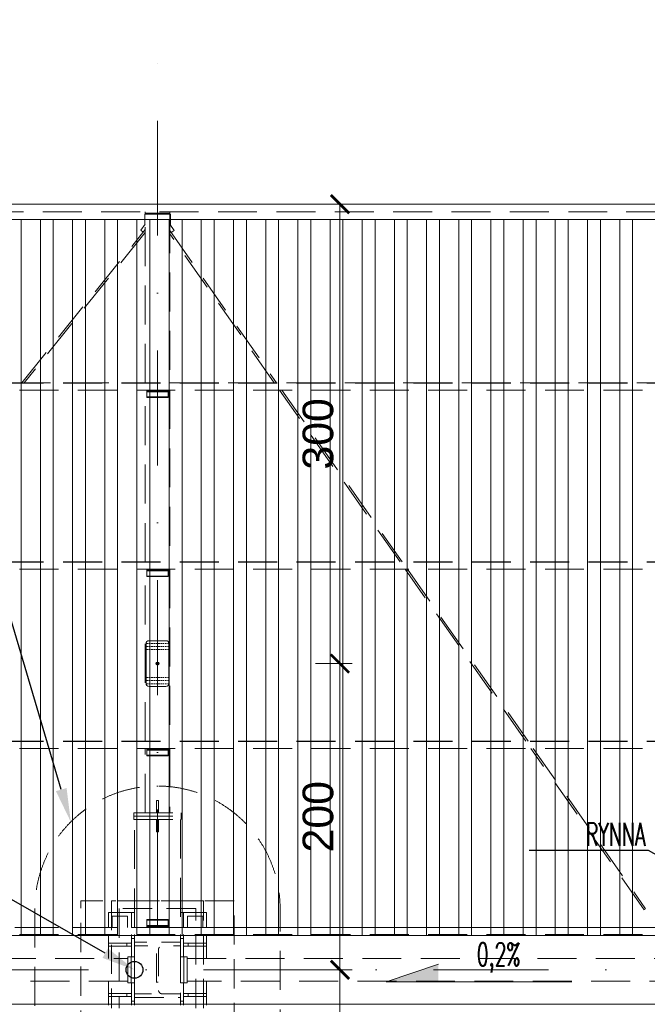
# Model space of a CAD drawing. Extents: x 261105 to 7565828, y -85627 to 5881792.
# Tile 5 of 116: x 324954 to 329050, y -72528 to -66098. Entities that reach past the tile are written whole.
import ezdxf
from ezdxf import colors
from ezdxf.entities.mleader import LeaderData, LeaderLine
from ezdxf.math import Vec2, Vec3

# ---------------------------------------------------------------- set-up
doc = ezdxf.new("R2010")
doc.units = 0
doc.header["$MEASUREMENT"] = 0
for name, pattern in [('DASH', [0.75, 0.5, -0.25]), ('DASHDOT2', [0.5, 0.25, -0.125, 0, -0.125]), ('DASHED', [19.05, 12.7, -6.35])]:
    doc.linetypes.add(name, pattern=pattern)
for name, color, linetype, lineweight in [('- AGP-1_WYMIARY', 7, 'Continuous', 20), ('A_obiekty_cienka linia', 7, 'Continuous', 9), ('BK_Opisy', 222, 'Continuous', 5), ('krawężnik wew', 132, 'Continuous', 5), ('linii', 7, 'Continuous', 15), ('linii słupów', 221, 'Continuous', 5), ('OSIE', 7, 'Continuous', 5)]:
    doc.layers.add(name, color=color, linetype=linetype, lineweight=lineweight)
doc.layers.add('100_rzut_okna', color=1, linetype='Continuous')
for name, color, linetype, lineweight, true_color in [('BK_Kreskowanie', 7, 'Continuous', 5, 0xa5a5a5), ('TB_CIENKA', 7, 'Continuous', 5, 0x7f7f7f), ('tlo', 7, 'Continuous', 9, 0xb2b2b2), ('wymiary', 7, 'Continuous', 9, 0x7f7f7f)]:
    doc.layers.add(name, color=color, linetype=linetype, lineweight=lineweight, true_color=true_color)
doc.styles.add('ARIAL', font='arial.ttf')
doc.styles.get("Standard").update_dxf_attribs({"font": 'TXT.shx'})
doc.dimstyles.new('mosstowy 1-100', dxfattribs={"dimscale": 20, "dimtxt": 10, "dimasz": 6, "dimexe": 4, "dimexo": 4, "dimgap": 2, "dimtad": 1, "dimdec": 0, "dimlfac": 0.1, "dimtxsty": 'ARIAL', "dimblk": 'ARCHTICK', "dimcen": 4, "dimclrd": 256, "dimclre": 256, "dimclrt": 7, "dimadec": 0, "dimazin": 0, "dimtfac": 1, "dimtdec": 0, "dimtmove": 1, "dimatfit": 3, "dimfxl": 8, "dimfxlon": 1, "dimlwd": -1, "dimlwe": 9, "dimarcsym": 0})

# ---------------------------------------------------------------- blocks, each defined once
blk = doc.blocks.new('fdgfdgdfg')
at = {"layer": 'OSIE', "linetype": 'DASHDOT2', "ltscale": 3000}
for p, q in [((359847.8, 34226.1, 0), (359847.8, 47637.1, 0)), ((346647.8, 46432.3, 0), (371434.9, 46432.3, 0)), ((346647.8, 41432.3, 0), (371434.9, 41432.3, 0))]:
    blk.add_line(p, q, dxfattribs=at)
blk = doc.blocks.new('_ArchTick')
at = {"layer": '100_rzut_okna', "color": 0, "linetype": 'Continuous', "const_width": 0.15}
blk.add_lwpolyline([(-0.5, -0.5), (0.5, 0.5)], dxfattribs=at)
blk = doc.blocks.new('*D1620')
at = {"layer": 'Defpoints', "color": 0}
for p in [(317753.6, -68232.7), (325853.5, -76343.9), (325853.5, -78722.5)]:
    blk.add_point(p, dxfattribs=at)
at = {"layer": 'wymiary', "lineweight": 9}
for p, q in [((317753.6, -78562.5), (317753.6, -78802.5)), ((325853.5, -78562.5), (325853.5, -78802.5))]:
    blk.add_line(p, q, dxfattribs=at)
at = {"layer": 'wymiary'}
blk.add_line((317753.6, -78722.5), (325853.5, -78722.5), dxfattribs=at)
at = {"layer": 'wymiary', "xscale": 120, "yscale": 120, "zscale": 120, "rotation": 180}
blk.add_blockref('_ArchTick', (317753.6, -78722.5), dxfattribs=at)
at = {"layer": 'wymiary', "xscale": 120, "yscale": 120, "zscale": 120}
blk.add_blockref('_ArchTick', (325853.5, -78722.5), dxfattribs=at)
at = {"layer": 'wymiary', "color": 7, "insert": (321803.6, -78580.4), "char_height": 200, "attachment_point": 5, "style": 'ARIAL'}
blk.add_mtext('810', dxfattribs=at)
blk = doc.blocks.new('FDGFDG')
at = {"layer": 'A_obiekty_cienka linia', "color": 7, "lineweight": 25}
blk.add_circle((325703.6, -72302.5, 0), 55, dxfattribs=at)
at = {"layer": 'linii słupów', "linetype": 'DASHED', "ltscale": 15}
for p, q in [((326153.5, -71852.5, 0), (325553.5, -71852.5, 0)), ((325553.5, -71852.5, 0), (325553.5, -72552.5, 0)), ((326153.5, -72552.5, 0), (326153.5, -71852.5, 0)), ((326103.5, -71902.5, 0), (325603.5, -71902.5, 0)), ((325603.5, -71902.5, 0), (325603.5, -72552.5, 0)), ((326103.5, -72552.5, 0), (326103.5, -71902.5, 0))]:
    blk.add_line(p, q, dxfattribs=at)
at = {"layer": 'linii słupów', "linetype": 'DASHED', "ltscale": 15, "elevation": 0, "flags": 128}
blk.add_lwpolyline([(326353.5, -71852.5), (325353.5, -71852.5), (325353.5, -72852.5), (326353.5, -72852.5)], close=True, dxfattribs=at)
blk.add_lwpolyline([(325703.6, -72482.5), (326003.6, -72482.5), (326003.6, -72460), (325886.8, -72460, -0.414214), (325859.8, -72433), (325859.8, -72172, -0.414214), (325886.8, -72145), (326003.6, -72145), (326003.6, -72122.5), (325703.6, -72122.5), (325703.6, -72145), (325820.3, -72145, -0.414214), (325847.3, -72172), (325847.3, -72433, -0.414214), (325820.3, -72460), (325703.6, -72460)], format="xyb", close=True, dxfattribs=at)
blk = doc.blocks.new('GHFGFH')
at = {"layer": 'BK_Kreskowanie'}
for p, q in [((324963.6, -47402.5, 0), (324963.6, -52077.5, 0)), ((325089.6, -47402.5, 0), (325089.6, -52077.5, 0)), ((325173.6, -47402.5, 0), (325173.6, -52077.5, 0)), ((325299.6, -47402.5, 0), (325299.6, -52077.5, 0)), ((325383.6, -47402.5, 0), (325383.6, -52077.5, 0)), ((325509.6, -47402.5, 0), (325509.6, -52077.5, 0)), ((325593.6, -47402.5, 0), (325593.6, -52077.5, 0)), ((325719.6, -47402.5, 0), (325719.6, -52077.5, 0)), ((325719.6, -47402.5, 0), (325719.6, -52077.5, 0)), ((325803.6, -47402.5, 0), (325803.6, -52077.5, 0)), ((325929.6, -47402.5, 0), (325929.6, -52077.5, 0)), ((326013.6, -47402.5, 0), (326013.6, -52077.5, 0)), ((326139.6, -47402.5, 0), (326139.6, -52077.5, 0)), ((326223.6, -47402.5, 0), (326223.6, -52077.5, 0)), ((326349.6, -47402.5, 0), (326349.6, -52077.5, 0)), ((326433.6, -47402.5, 0), (326433.6, -52077.5, 0)), ((326559.6, -47402.5, 0), (326559.6, -52077.5, 0)), ((326643.6, -47402.5, 0), (326643.6, -52077.5, 0)), ((326769.6, -47402.5, 0), (326769.6, -52077.5, 0)), ((326853.6, -47402.5, 0), (326853.6, -52077.5, 0)), ((326979.6, -47402.5, 0), (326979.6, -52077.5, 0)), ((327063.6, -47402.5, 0), (327063.6, -52077.5, 0)), ((327189.6, -47402.5, 0), (327189.6, -52077.5, 0)), ((327273.6, -47402.5, 0), (327273.6, -52077.5, 0)), ((327399.6, -47402.5, 0), (327399.6, -52077.5, 0)), ((327483.6, -47402.5, 0), (327483.6, -52077.5, 0)), ((327609.6, -47402.5, 0), (327609.6, -52077.5, 0)), ((327693.6, -47402.5, 0), (327693.6, -52077.5, 0)), ((327819.6, -47402.5, 0), (327819.6, -52077.5, 0)), ((327903.6, -47402.5, 0), (327903.6, -52077.5, 0)), ((328029.6, -47402.5, 0), (328029.6, -52077.5, 0)), ((328113.6, -47402.5, 0), (328113.6, -52077.5, 0)), ((328239.6, -47402.5, 0), (328239.6, -52077.5, 0)), ((328323.6, -47402.5, 0), (328323.6, -52077.5, 0)), ((328449.6, -47402.5, 0), (328449.6, -52077.5, 0)), ((328533.6, -47402.5, 0), (328533.6, -52077.5, 0)), ((328659.6, -47402.5, 0), (328659.6, -52077.5, 0)), ((328743.6, -47402.5, 0), (328743.6, -52077.5, 0)), ((328869.6, -47402.5, 0), (328869.6, -52077.5, 0)), ((328953.6, -47402.5, 0), (328953.6, -52077.5, 0))]:
    blk.add_line(p, q, dxfattribs=at)
blk = doc.blocks.new('KOKO')
at = {"layer": 'tlo', "linetype": 'DASHED', "lineweight": 0, "ltscale": 20}
for p, q in [((383411.2, -39900.4), (375827.2, -39900.4)), ((391069.2, -39900.4), (383427.2, -39900.4)), ((375811.2, -39950.4), (383427.2, -39950.4)), ((380285.5, -39966.4), (380285.5, -40036)), ((380289.2, -39966.4), (380285.5, -39966.4)), ((380289.2, -39950.4), (380289.2, -39958.4)), ((380289.2, -39958.4), (380449.2, -39958.4)), ((380289.2, -39958.4), (380289.2, -39966.4)), ((380289.2, -39958.4), (380449.2, -39958.4)), ((380449.2, -39966.4), (380289.2, -39966.4)), ((380289.2, -41066.4), (380289.2, -39966.4)), ((380449.2, -39958.4), (380449.2, -39950.4)), ((380449.2, -39958.4), (380449.2, -39966.4)), ((380453, -39966.4), (380449.2, -39966.4)), ((380449.2, -39966.4), (380449.2, -41066.4)), ((380453, -40035.8), (380453, -39966.4)), ((383427.2, -39950.4), (391069.2, -39950.4)), ((380260.3, -40070.9), (380289.2, -40030.5)), ((380449.2, -40030.6), (380477.9, -40071.4)), ((380449.2, -40030.8), (380477.8, -40071.4)), ((379484.2, -41066.4), (380289.2, -40066.8)), ((380289.2, -40086), (379499.6, -41066.4)), ((380260.3, -40070.9), (380276.6, -40082.5)), ((380459, -40084.6), (380449.2, -40070.7)), ((380449.2, -40072.5), (381146.1, -41066.4)), ((381131.5, -41066.4), (380449.2, -40093.4)), ((380477.8, -40071.4), (380459, -40084.6)), ((380459.1, -40084.6), (380459, -40084.6)), ((380477.9, -40071.4), (380459.1, -40084.6)), ((380477.8, -40071.4), (380477.9, -40071.4)), ((376324.2, -41066.5), (383914.2, -41066.5)), ((376324.2, -41068.3), (383914.2, -41068.3)), ((376324.2, -41068.4), (383914.2, -41068.4)), ((376369.2, -41066.4), (380289.2, -41066.4)), ((380449.2, -41066.4), (383869.2, -41066.4)), ((383914.2, -41114.4), (376324.2, -41114.4)), ((380289.2, -42236.4), (380289.2, -41114.4)), ((380299.2, -41116.4), (380299.2, -41114.4)), ((380299.2, -41119.8), (380299.2, -41116.4)), ((380439.2, -41116.4), (380299.2, -41116.4)), ((380299.2, -41125.5), (380299.2, -41119.8)), ((380439.2, -41119.8), (380299.2, -41119.8)), ((380299.2, -41159), (380299.2, -41125.5)), ((380439.2, -41125.5), (380299.2, -41125.5)), ((380439.2, -41114.4), (380439.2, -41116.4)), ((380439.2, -41116.4), (380439.2, -41119.8)), ((380439.2, -41119.8), (380439.2, -41125.5)), ((380439.2, -41125.5), (380439.2, -41159)), ((380449.2, -41114.4), (380449.2, -42236.4)), ((381951.9, -42236.4), (381165.1, -41114.4)), ((381179.8, -41114.4), (381966.6, -42236.4)), ((380299.2, -41162.4), (380299.2, -41159)), ((380439.2, -41159), (380299.2, -41159)), ((380439.2, -41162.4), (380299.2, -41162.4)), ((380439.2, -41159), (380439.2, -41162.4)), ((376324.2, -42236.4), (383914.2, -42236.4)), ((376324.2, -42236.5), (383914.2, -42236.5)), ((376324.2, -42238.3), (383914.2, -42238.3)), ((376324.2, -42238.4), (383914.2, -42238.4)), ((383914.2, -42284.4), (376324.2, -42284.4)), ((380289.2, -43406.4), (380289.2, -42284.4)), ((380299.2, -42284.4), (380299.2, -42286.4)), ((380299.2, -42289.8), (380299.2, -42286.4)), ((380439.2, -42286.4), (380299.2, -42286.4)), ((380299.2, -42295.5), (380299.2, -42289.8)), ((380439.2, -42289.8), (380299.2, -42289.8)), ((380299.2, -42295.5), (380299.2, -42329)), ((380439.2, -42295.5), (380299.2, -42295.5)), ((380439.2, -42284.4), (380439.2, -42286.4)), ((380439.2, -42286.4), (380439.2, -42289.8)), ((380439.2, -42289.8), (380439.2, -42295.5)), ((380439.2, -42295.5), (380439.2, -42329)), ((380449.2, -42284.4), (380449.2, -43406.4)), ((382772.3, -43406.4), (381985.5, -42284.4)), ((382000.2, -42284.4), (382787, -43406.4)), ((380299.2, -42332.4), (380299.2, -42329)), ((380439.2, -42329), (380299.2, -42329)), ((380439.2, -42332.4), (380299.2, -42332.4)), ((380439.2, -42329), (380439.2, -42332.4)), ((376324.2, -43406.4), (383914.2, -43406.4)), ((376324.2, -43406.5), (383914.2, -43406.5)), ((376324.2, -43408.3), (383914.2, -43408.3)), ((376324.2, -43408.4), (383914.2, -43408.4)), ((383914.2, -43454.4), (376324.2, -43454.4)), ((380289.2, -43875.1), (380289.2, -43454.4)), ((380299.2, -43456.4), (380299.2, -43454.4)), ((380299.2, -43459.8), (380299.2, -43456.4)), ((380439.2, -43456.4), (380299.2, -43456.4)), ((380299.2, -43465.5), (380299.2, -43459.8)), ((380439.2, -43459.8), (380299.2, -43459.8)), ((380439.2, -43454.4), (380439.2, -43456.4)), ((380439.2, -43456.4), (380439.2, -43459.8)), ((380439.2, -43459.8), (380439.2, -43465.5)), ((380449.2, -43454.4), (380449.2, -43875.1)), ((383544.6, -44507.8), (382806, -43454.4)), ((382820.6, -43454.4), (383554.5, -44500.9)), ((380299.2, -43499), (380299.2, -43465.5)), ((380439.2, -43465.5), (380299.2, -43465.5)), ((380299.2, -43502.4), (380299.2, -43499)), ((380439.2, -43499), (380299.2, -43499)), ((380439.2, -43502.4), (380299.2, -43502.4)), ((380439.2, -43465.5), (380439.2, -43499)), ((380439.2, -43499), (380439.2, -43502.4)), ((380362.2, -43855.1), (380362.2, -43795.1)), ((380362.2, -43795.1), (380376.2, -43795.1)), ((380376.2, -43795.1), (380376.2, -43855.1)), ((380214.2, -43897.1), (380214.2, -43875.1)), ((380214.2, -43875.1), (380524.2, -43875.1)), ((380214.2, -43897.1), (380524.2, -43897.1)), ((380214.2, -43919.1), (380214.2, -43897.1)), ((380214.2, -43897.1), (380524.2, -43897.1)), ((380376.2, -43855.1), (380362.2, -43855.1)), ((380362.2, -43875.1), (380362.2, -43855.1)), ((380376.2, -43875.1), (380362.2, -43875.1)), ((380376.2, -43855.1), (380376.2, -43875.1)), ((380524.2, -43875.1), (380524.2, -43897.1)), ((380524.2, -43897.1), (380524.2, -43919.1)), ((380214.2, -43919.1), (380524.2, -43919.1)), ((380219.2, -44622.8), (380219.2, -43919.1)), ((380362.2, -43919.1), (380376.2, -43919.1)), ((380362.2, -43939.1), (380362.2, -43919.1)), ((380362.2, -43999.1), (380362.2, -43939.1)), ((380362.2, -43939.1), (380376.2, -43939.1)), ((380376.2, -43919.1), (380376.2, -43939.1)), ((380376.2, -43939.1), (380376.2, -43999.1)), ((380519.2, -43919.1), (380519.2, -44622.8)), ((380376.2, -43999.1), (380362.2, -43999.1)), ((380049.2, -44622.8), (380049.2, -44525.4)), ((380049.2, -44525.4), (380199.2, -44525.4)), ((380074.2, -44622.8), (380074.2, -44550.4)), ((380074.2, -44550.4), (380174.2, -44550.4)), ((380174.2, -44550.4), (380174.2, -44622.8)), ((380199.2, -44622.8), (380199.2, -44525.4)), ((380199.2, -44525.4), (380219.2, -44525.4)), ((380519.2, -44525.4), (380539.2, -44525.4)), ((380539.2, -44525.4), (380539.2, -44622.8)), ((380539.2, -44525.4), (380689.2, -44525.4)), ((380564.2, -44622.8), (380564.2, -44550.4)), ((380564.2, -44550.4), (380664.2, -44550.4)), ((380664.2, -44550.4), (380664.2, -44622.8)), ((380689.2, -44525.4), (380689.2, -44622.8)), ((383545, -44507.5), (383544.6, -44507.8)), ((383545, -44507.5), (383546, -44506.8)), ((383553, -44501.9), (383546, -44506.8)), ((383553, -44501.9), (383554.1, -44501.2)), ((383554.5, -44500.9), (383554.1, -44501.2)), ((380299.2, -44576.3), (380299.2, -44572.7)), ((380299.2, -44572.7), (380299.2, -44572.7)), ((380299.2, -44572.7), (380439.2, -44572.7)), ((380299.2, -44572.7), (380439.2, -44572.7)), ((380299.2, -44576.3), (380299.2, -44609.8)), ((380299.2, -44576.3), (380439.2, -44576.3)), ((380299.2, -44616.9), (380299.2, -44609.8)), ((380299.2, -44609.8), (380439.2, -44609.8)), ((380299.2, -44616.9), (380299.2, -44618.1)), ((380299.2, -44616.9), (380439.2, -44616.9)), ((380299.2, -44621.7), (380299.2, -44618.1)), ((380439.2, -44618.1), (380299.2, -44618.1)), ((380299.2, -44621.7), (380299.2, -44624.2)), ((380299.2, -44621.7), (380439.2, -44621.7)), ((380439.2, -44572.7), (380439.2, -44576.3)), ((380439.2, -44572.7), (380439.2, -44572.7)), ((380439.2, -44576.3), (380439.2, -44609.8)), ((380439.2, -44609.8), (380439.2, -44616.9)), ((380439.2, -44616.9), (380439.2, -44618.1)), ((380439.2, -44618.1), (380439.2, -44621.7)), ((380439.2, -44621.7), (380439.2, -44624.2)), ((383914.2, -44624.4), (376324.2, -44624.4)), ((383914.2, -44669.4), (376324.2, -44669.4)), ((376389.2, -44622.8), (380299.2, -44622.8)), ((380049.2, -44725.4), (380049.2, -44669.4)), ((380199.2, -44695.4), (380199.2, -44669.4)), ((380219.2, -45131.4), (380219.2, -44669.4)), ((380439.2, -44624.2), (380299.2, -44624.2)), ((380439.2, -44622.8), (383849.2, -44622.8)), ((380519.2, -44669.4), (380519.2, -45131.4)), ((380539.2, -44669.4), (380539.2, -44695.4)), ((380689.2, -44669.4), (380689.2, -44725.4)), ((380049.2, -44745.4), (380049.2, -44725.4)), ((380049.2, -44725.4), (380169.2, -44725.4)), ((380169.2, -44745.4), (380049.2, -44745.4)), ((380049.2, -44825.4), (380049.2, -44745.4)), ((380169.2, -44745.4), (380169.2, -44725.4)), ((380169.2, -44725.4), (380199.2, -44725.4)), ((380169.2, -44745.4), (380199.2, -44745.4)), ((380199.2, -44695.4), (380219.2, -44695.4)), ((380199.2, -44815.4), (380199.2, -44695.4)), ((380199.2, -44725.4), (380199.2, -44745.4)), ((380519.2, -44695.4), (380539.2, -44695.4)), ((380539.2, -44695.4), (380539.2, -44815.4)), ((380539.2, -44745.4), (380539.2, -44725.4)), ((380539.2, -44725.4), (380569.2, -44725.4)), ((380539.2, -44745.4), (380569.2, -44745.4)), ((380569.2, -44725.4), (380569.2, -44745.4)), ((380569.2, -44725.4), (380689.2, -44725.4)), ((380689.2, -44745.4), (380569.2, -44745.4)), ((380689.2, -44745.4), (380689.2, -44725.4)), ((380689.2, -44745.4), (380689.2, -44825.4)), ((380175.2, -44815.4), (380197.2, -44815.4)), ((380175.2, -44985.4), (380175.2, -44815.4)), ((380197.2, -44815.4), (380219.2, -44815.4)), ((380197.2, -44985.4), (380197.2, -44815.4)), ((380197.2, -44815.4), (380197.2, -44985.4)), ((380219.2, -44985.4), (380219.2, -44815.4)), ((380519.2, -44815.4), (380541.2, -44815.4)), ((380519.2, -44815.4), (380519.2, -44985.4)), ((380541.2, -44815.4), (380563.2, -44815.4)), ((380541.2, -44985.4), (380541.2, -44815.4)), ((380541.2, -44985.4), (380541.2, -44815.4)), ((380563.2, -44985.4), (380563.2, -44815.4)), ((372463.2, -44825.4), (380175.2, -44825.4)), ((380175.2, -44825.4), (380175.2, -44975.4)), ((380563.2, -44975.4), (380563.2, -44825.4)), ((380563.2, -44825.4), (383834.2, -44825.4)), ((380175.2, -44975.4), (372463.2, -44975.4)), ((380049.2, -45055.4), (380049.2, -44975.4)), ((380197.2, -44985.4), (380175.2, -44985.4)), ((380219.2, -44985.4), (380197.2, -44985.4)), ((380199.2, -45105.4), (380199.2, -44985.4)), ((380541.2, -44985.4), (380519.2, -44985.4)), ((380539.2, -44985.4), (380539.2, -45105.4)), ((380563.2, -44985.4), (380541.2, -44985.4)), ((383834.2, -44975.4), (380563.2, -44975.4)), ((380689.2, -44975.4), (380689.2, -45055.4)), ((380049.2, -45055.4), (380169.2, -45055.4)), ((380049.2, -45075.4), (380049.2, -45055.4)), ((380169.2, -45075.4), (380169.2, -45055.4)), ((380169.2, -45055.4), (380199.2, -45055.4)), ((380199.2, -45055.4), (380199.2, -45075.4)), ((380539.2, -45075.4), (380539.2, -45055.4)), ((380539.2, -45055.4), (380569.2, -45055.4)), ((380569.2, -45055.4), (380689.2, -45055.4)), ((380569.2, -45055.4), (380569.2, -45075.4)), ((380689.2, -45055.4), (380689.2, -45075.4)), ((380169.2, -45075.4), (380049.2, -45075.4)), ((380049.2, -45131.4), (380049.2, -45075.4)), ((380169.2, -45075.4), (380199.2, -45075.4)), ((380219.2, -45105.4), (380199.2, -45105.4)), ((380199.2, -45131.4), (380199.2, -45105.4)), ((380539.2, -45105.4), (380519.2, -45105.4)), ((380539.2, -45075.4), (380569.2, -45075.4)), ((380539.2, -45105.4), (380539.2, -45131.4)), ((380689.2, -45075.4), (380569.2, -45075.4)), ((380689.2, -45075.4), (380689.2, -45131.4))]:
    blk.add_line(p, q, dxfattribs=at)
blk = doc.blocks.new('zabezp')
at = {"layer": '- AGP-1_WYMIARY'}
h = blk.add_hatch(color=162, dxfattribs=at)
h.dxf.hatch_style = 1
h.paths.add_polyline_path([(-16112.59, 5302.07, 1), (-16114.59, 5302.07, 1)])
at = {"layer": '- AGP-1_WYMIARY', "color": 162}
blk.add_lwpolyline([(-16128.51, 5307.51), (-16128.51, 5296.63, 0.414214), (-16126.51, 5294.63), (-16100.67, 5294.63, 0.414214), (-16098.67, 5296.63), (-16098.67, 5307.51, 0.414214), (-16100.67, 5309.51), (-16126.51, 5309.51, 0.414214)], format="xyb", close=True, dxfattribs=at)
at = {"layer": '- AGP-1_WYMIARY', "color": 162, "linetype": 'DASH', "ltscale": 2}
for points in [[(-16126.73, 5309.51), (-16126.73, 5294.63)], [(-16124.73, 5309.51), (-16124.73, 5294.63)], [(-16122.73, 5309.51), (-16122.73, 5294.63)], [(-16104.44, 5309.51), (-16104.44, 5294.63)], [(-16102.44, 5309.51), (-16102.44, 5294.63)], [(-16100.44, 5309.51), (-16100.44, 5294.63)]]:
    blk.add_lwpolyline(points, dxfattribs=at)
at = {"layer": '- AGP-1_WYMIARY', "color": 162}
blk.add_circle((-16113.59, 5302.07), 1, dxfattribs=at)
blk = doc.blocks.new('*D1632')
at = {"layer": 'Defpoints', "color": 0}
for p in [(325268.6, -67302.5), (325779.2, -70302.5), (327044.1, -70302.5)]:
    blk.add_point(p, dxfattribs=at)
at = {"layer": 'wymiary', "lineweight": 9}
for p, q in [((326884.1, -67302.5), (327124.1, -67302.5)), ((326884.1, -70302.5), (327124.1, -70302.5))]:
    blk.add_line(p, q, dxfattribs=at)
at = {"layer": 'wymiary'}
blk.add_line((327044.1, -67302.5), (327044.1, -70302.5), dxfattribs=at)
at = {"layer": 'wymiary', "xscale": 120, "yscale": 120, "zscale": 120}
for p, rotation in [((327044.1, -67302.5), 90), ((327044.1, -70302.5), 270)]:
    blk.add_blockref('_ArchTick', p, dxfattribs=dict(at, rotation=rotation))
at = {"layer": 'wymiary', "color": 7, "insert": (326902, -68802.5), "char_height": 200, "attachment_point": 5, "rotation": 90, "style": 'ARIAL'}
blk.add_mtext('300', dxfattribs=at)
blk = doc.blocks.new('*D1638')
at = {"layer": 'Defpoints', "color": 0}
for p in [(325296.5, -72302.5), (325927.9, -74302.5), (327044.1, -74302.5)]:
    blk.add_point(p, dxfattribs=at)
at = {"layer": 'wymiary', "lineweight": 9}
for p, q in [((326884.1, -72302.5), (327124.1, -72302.5)), ((326884.1, -74302.5), (327124.1, -74302.5))]:
    blk.add_line(p, q, dxfattribs=at)
at = {"layer": 'wymiary'}
blk.add_line((327044.1, -72302.5), (327044.1, -74302.5), dxfattribs=at)
at = {"layer": 'wymiary', "xscale": 120, "yscale": 120, "zscale": 120}
for p, rotation in [((327044.1, -72302.5), 90), ((327044.1, -74302.5), 270)]:
    blk.add_blockref('_ArchTick', p, dxfattribs=dict(at, rotation=rotation))
at = {"layer": 'wymiary', "color": 7, "insert": (326902, -73302.5), "char_height": 200, "attachment_point": 5, "rotation": 90, "style": 'ARIAL'}
blk.add_mtext('200', dxfattribs=at)
blk = doc.blocks.new('*D1639')
at = {"layer": 'Defpoints', "color": 0}
for p in [(325779.2, -70302.5), (327044.1, -70302.5), (325461.1, -72302.5)]:
    blk.add_point(p, dxfattribs=at)
at = {"layer": 'wymiary', "lineweight": 9}
for p, q in [((326884.1, -70302.5), (327124.1, -70302.5)), ((326884.1, -72302.5), (327124.1, -72302.5))]:
    blk.add_line(p, q, dxfattribs=at)
at = {"layer": 'wymiary'}
blk.add_line((327044.1, -72302.5), (327044.1, -70302.5), dxfattribs=at)
at = {"layer": 'wymiary', "xscale": 120, "yscale": 120, "zscale": 120}
for p, rotation in [((327044.1, -70302.5), 90), ((327044.1, -72302.5), 270)]:
    blk.add_blockref('_ArchTick', p, dxfattribs=dict(at, rotation=rotation))
at = {"layer": 'wymiary', "color": 7, "insert": (326902, -71302.5), "char_height": 200, "attachment_point": 5, "rotation": 90, "style": 'ARIAL'}
blk.add_mtext('200', dxfattribs=at)

msp = doc.modelspace()

# ---------------------------------------------------------------- hatches: boundary and pattern name
at = {"layer": 'wymiary'}
for points in [[(327344.9, -72380.4), (327687.2, -72265.7), (327685.3, -72380.4)], [(327344.9, -72380.4), (327687.2, -72265.7), (327687.2, -72380.4)]]:
    msp.add_hatch(color=256, dxfattribs=at).paths.add_polyline_path(points)

# ---------------------------------------------------------------- linework, layer by layer
at = {"layer": 'krawężnik wew', "linetype": 'DASHED', "lineweight": 15, "ltscale": 20, "elevation": 0, "flags": 128}
msp.add_lwpolyline([(325053.6, -71902.1), (325053.6, -75102.1, 0.414214), (325853.5, -75902.1), (325853.5, -75902.1, 0.414214), (326653.6, -75102.1), (326653.6, -71902.1, 0.414214), (325853.6, -71102.1), (325853.6, -71102.1, 0.414214)], format="xyb", close=True, dxfattribs=at)
at = {"layer": 'linii', "elevation": 0}
for points in [[(314153.6, -67302.5), (336553.6, -67302.5), (336553.6, -77302.5), (314153.6, -77302.5), (314153.6, -67302.5)], [(314253.6, -72077.5), (336453.6, -72077.5)], [(325703.1, -72247.5), (325703.1, -72077.5)], [(325703.6, -72527.5), (325703.6, -72357.5)], [(314253.6, -72527.5), (336453.6, -72527.5)]]:
    msp.add_lwpolyline(points, dxfattribs=at)
msp.add_lwpolyline([(314253.6, -67402.5), (336453.6, -67402.5), (336453.6, -77202.5), (314253.6, -77202.5)], close=True, dxfattribs=at)
at = {"layer": 'wymiary'}
for q in [(327687.2, -72265.7, 0), (327687.2, -72265.7, 0), (328556.6, -72380.4, 0)]:
    msp.add_line((327344.9, -72380.4, 0), q, dxfattribs=at)

# ---------------------------------------------------------------- block references
at = {"layer": '- AGP-1_WYMIARY', "xscale": 10, "yscale": 10, "zscale": 10, "rotation": 270}
msp.add_blockref('zabezp', (272832.9, -231438.4, 0), dxfattribs=at)
at = {"layer": 'linii'}
msp.add_blockref('fdgfdgdfg', (-33994.2, -113734.8), dxfattribs=at)
at = {"layer": 'wymiary'}
for name, p in [('KOKO', (-54515.6, -27402.1, 0)), ('GHFGFH', (0, -20000)), ('FDGFDG', (0, 0))]:
    msp.add_blockref(name, p, dxfattribs=at)

# ---------------------------------------------------------------- texts
at = {"layer": 'BK_Opisy', "insert": (328222.9, -72126.4), "char_height": 150, "width": 330.929, "attachment_point": 3}
msp.add_mtext('{\\Fsimplex.shx|c238;\\W0.6;\\C7;0,2%  }', dxfattribs=at)

# ---------------------------------------------------------------- dimensions: what is measured, and where the dimension line sits
at = {"layer": 'wymiary'}
for base, p1, p2, picture, middle in [((327044.1, -70302.5), (325268.6, -67302.5, 0), (325779.2, -70302.5, 0), '*D1632', (326902, -68802.5)), ((327044.1, -70302.5), (325461.1, -72302.5, 0), (325779.2, -70302.5), '*D1639', (326902, -71302.5)), ((327044.1, -74302.5), (325296.5, -72302.5, 0), (325927.9, -74302.5, 0), '*D1638', (326902, -73302.5))]:
    dim = msp.add_linear_dim(base=base, p1=p1, p2=p2, angle=90, dimstyle='mosstowy 1-100', dxfattribs=at)
    dim.commit()
    dim.dimension.update_dxf_attribs({"geometry": picture, "text_midpoint": middle})
dim = msp.add_linear_dim(base=(325853.5, -78722.5), p1=(317753.6, -68232.7, 0), p2=(325853.5, -76343.9, 0), dimstyle='mosstowy 1-100', dxfattribs=at)
dim.commit()
dim.dimension.update_dxf_attribs({"geometry": '*D1620', "text_midpoint": (321803.6, -78580.4)})

# ---------------------------------------------------------------- leaders
at = {"layer": 'TB_CIENKA'}
ml = msp.add_multileader_mtext('Standard', dxfattribs=at)
ml.set_content('{\\Fsimplex.shx|c238;\\W0.6;\\C7;OBRYS WYSEPKI}', color=256)
ml.set_leader_properties()
ml.build(insert=Vec2(0, 0))
ml.multileader.update_dxf_attribs({"text_right_attachment_type": 6, "dogleg_length": 0.36, "arrow_head_size": 220})
ctx = ml.context
ctx.base_point, ctx.char_height, ctx.arrow_head_size, ctx.landing_gap_size, ctx.plane_origin = Vec3(323740.6, -69743.2), 150, 220, 20, Vec3(325654.6, -71865.4, 0)
ctx.right_attachment, ctx.text_align_type = 6, 2
notes = []
notes.append((ctx, [(0, (1, 1, 0), (324843.9, -69833.2), (-1, 0), 0.36, [(0, [(325287.9, -71336.4, 0)], 0, [])])]))
ctx.mtext.insert, ctx.mtext.width, ctx.mtext.defined_height, ctx.mtext.alignment, ctx.mtext.flow_direction = Vec3(324823.5, -69653.2), 2006.577, 758.7, 3, 5
ml = msp.add_multileader_mtext('Standard', dxfattribs=at)
ml.set_content('{\\Fsimplex.shx|c238;\\W0.6;\\C7;RYNNA  }', color=256)
ml.set_leader_properties()
ml.build(insert=Vec2(0, 0))
ml.multileader.update_dxf_attribs({"text_right_attachment_type": 6, "dogleg_length": 0.36, "arrow_head_size": 220})
ctx = ml.context
ctx.base_point, ctx.char_height, ctx.arrow_head_size, ctx.landing_gap_size, ctx.plane_origin = Vec3(328584.7, -71433.3, 0), 150, 220, 20, Vec3(330582.7, -72715.4)
ctx.right_attachment, ctx.text_align_type = 6, 2
notes.append((ctx, [(0, (1, 1, 0), (329057.9, -71523.3, 0), (-1, 0), 0.36, [(0, [(330216, -72186.4)], 0, [])])]))
ctx.mtext.insert, ctx.mtext.width, ctx.mtext.defined_height, ctx.mtext.alignment, ctx.mtext.flow_direction = Vec3(329037.6, -71343.3, 0), 2006.577, 758.7, 3, 5
ml = msp.add_multileader_mtext('Standard', dxfattribs=at)
ml.set_content('{\\Fsimplex.shx|c238;\\W0.6;\\C7;RS \\Fsimplex.shx|c1;\\C256;∅110\\Fsimplex.shx|c238;\\C7;  }', color=256)
ml.set_leader_properties()
ml.build(insert=Vec2(0, 0))
ml.multileader.update_dxf_attribs({"text_right_attachment_type": 6, "dogleg_length": 0.36, "arrow_head_size": 220})
ctx = ml.context
ctx.base_point, ctx.char_height, ctx.arrow_head_size, ctx.landing_gap_size, ctx.plane_origin = Vec3(323969.5, -71549.4), 150, 220, 20, Vec3(326070.3, -72831.6, 0)
ctx.right_attachment, ctx.text_align_type = 6, 2
notes.append((ctx, [(0, (1, 1, 0), (324545.6, -71639.4), (-1, 0), 0.36, [(0, [(325703.6, -72302.5, 0)], 0, [])])]))
ctx.mtext.insert, ctx.mtext.width, ctx.mtext.defined_height, ctx.mtext.alignment, ctx.mtext.flow_direction = Vec3(324525.2, -71459.4), 2006.577, 758.7, 3, 5
for ctx, leaders in notes:
    for number, flags, end, landing, length, lines in leaders:
        leader = LeaderData()
        leader.index, (leader.has_last_leader_line, leader.has_dogleg_vector, leader.attachment_direction) = number, flags
        leader.last_leader_point, leader.dogleg_vector, leader.dogleg_length = Vec3(end), Vec3(landing), length
        for number, points, colour, breaks in lines:
            line = LeaderLine()
            line.index, line.vertices, line.color, line.breaks = number, Vec3.list(points), colors.encode_raw_color(colour), breaks
            leader.lines.append(line)
        ctx.leaders.append(leader)

doc.saveas('drawing.dxf')
